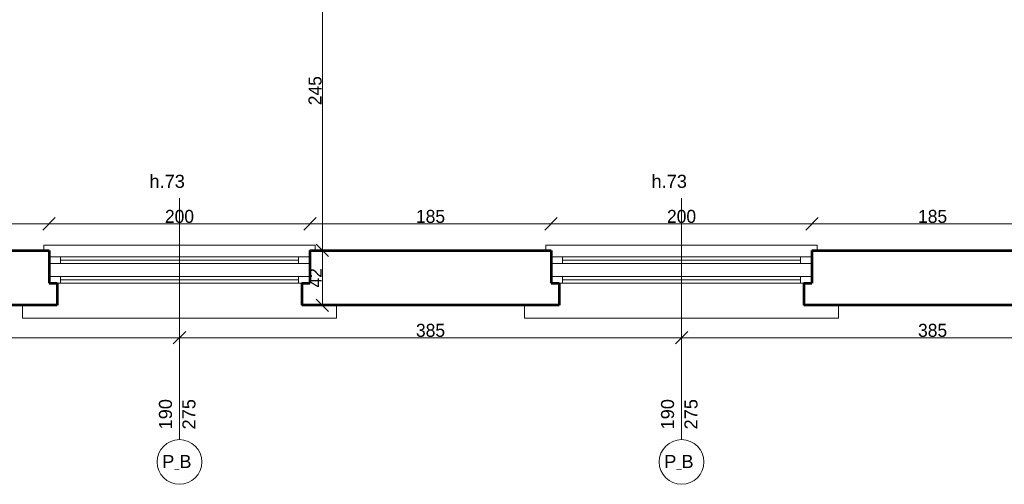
# Model space of a CAD drawing. Header units: inches. Extents: x -21887 to 84279, y -131485 to 67836.
# Tile 222 of 256: x 35205 to 42756, y 50788 to 54350. Entities that reach past the tile are written whole.
import ezdxf

# ---------------------------------------------------------------- set-up
doc = ezdxf.new("R2010")
doc.units = ezdxf.units.IN
doc.header["$MEASUREMENT"] = 0
doc.layers.get('0').update_dxf_attribs({"lineweight": 13})
doc.layers.get('Defpoints').update_dxf_attribs({"lineweight": 13})
for name, color, linetype, lineweight in [('AI_MURY', 7, 'Continuous', 53), ('Dimensioning', 7, 'Continuous', 13), ('DRZWI', 7, 'Continuous', 13)]:
    doc.layers.add(name, color=color, linetype=linetype, lineweight=lineweight)
doc.styles.add('GENERATED_STYLE_7', font='txt')
doc.styles.add('Style-Courier New', font='txt')
doc.dimstyles.new('Dimstyle_4', dxfattribs={"dimtxt": 100, "dimasz": 95, "dimexe": 0, "dimexo": 0, "dimgap": 0.09, "dimtad": 1, "dimdec": 0, "dimlfac": 0.1, "dimzin": 0, "dimdsep": 46, "dimlunit": 5, "dimtxsty": 'GENERATED_STYLE_7', "dimblk": 'ARROWHEAD_6', "dimcen": 0.09, "dimclrd": 161, "dimclre": 161, "dimclrt": 7, "dimadec": 0, "dimazin": 0, "dimtfac": 1, "dimtdec": 0, "dimtmove": 0, "dimatfit": 3, "dimfxl": 0, "dimtolj": 1, "dimtzin": 0, "dimarcsym": 0})
doc.dimstyles.new('Dimstyle_5', dxfattribs={"dimtxt": 100, "dimasz": 95, "dimexe": 0.18, "dimexo": 0, "dimgap": 0.09, "dimtad": 1, "dimtih": 1, "dimtoh": 1, "dimdec": 0, "dimlfac": 0.1, "dimzin": 0, "dimdsep": 46, "dimlunit": 5, "dimtxsty": 'GENERATED_STYLE_7', "dimblk": 'ARROWHEAD_6', "dimcen": 0.09, "dimclrd": 161, "dimclre": 161, "dimclrt": 7, "dimadec": 0, "dimazin": 0, "dimtfac": 1, "dimtdec": 0, "dimtmove": 0, "dimatfit": 3, "dimfxl": 0, "dimtolj": 1, "dimtzin": 0, "dimarcsym": 0})

# ---------------------------------------------------------------- blocks, each defined once
blk = doc.blocks.new('ARROWHEAD_6')
at = {"color": 0, "linetype": 'Continuous'}
for p, q in [((0, 0), (-1, 0)), ((-0.5, -0.5), (0.5, 0.5))]:
    blk.add_line(p, q, dxfattribs=at)
blk = doc.blocks.new('*U1093')
at = {"layer": 'Defpoints', "color": 0, "linetype": 'Continuous'}
for p in [(32580.5, 51911.2), (36430.5, 51911.2), (36430.5, 51911.2)]:
    blk.add_point(p, dxfattribs=at)
at = {"layer": 'Dimensioning', "color": 161, "linetype": 'Continuous', "lineweight": -2}
for p, q in [((32580.5, 51911.2), (32580.5, 51911.4)), ((32675.5, 51911.2), (36335.5, 51911.2)), ((36430.5, 51911.2), (36430.5, 51911.4))]:
    blk.add_line(p, q, dxfattribs=at)
at = {"layer": 'Dimensioning', "color": 161, "linetype": 'Continuous', "lineweight": -2, "xscale": 95, "yscale": 95, "zscale": 95, "rotation": 180}
blk.add_blockref('ARROWHEAD_6', (32580.5, 51911.2), dxfattribs=at)
at = {"layer": 'Dimensioning', "color": 161, "linetype": 'Continuous', "lineweight": -2, "xscale": 95, "yscale": 95, "zscale": 95}
blk.add_blockref('ARROWHEAD_6', (36430.5, 51911.2), dxfattribs=at)
at = {"layer": 'Dimensioning', "color": 7, "linetype": 'Continuous', "insert": (34505.5, 51967.5), "char_height": 100, "attachment_point": 5, "style": 'GENERATED_STYLE_7'}
blk.add_mtext('385', dxfattribs=at)
blk = doc.blocks.new('*D2055')
at = {"layer": 'Defpoints'}
for p in [(32580.5, 51911.2), (34505.5, 51911.2), (36430.5, 51911.2), (36430.5, 51911.2)]:
    blk.add_point(p, dxfattribs=at)
at = {"layer": 'Dimensioning', "color": 161, "linetype": 'Continuous'}
blk.add_blockref('*U1093', (0, 0), dxfattribs=at)
blk = doc.blocks.new('*U1094')
at = {"layer": 'Defpoints', "color": 0, "linetype": 'Continuous'}
for p in [(36430.5, 51911.2), (40280.5, 51911.2), (40280.5, 51911.2)]:
    blk.add_point(p, dxfattribs=at)
at = {"layer": 'Dimensioning', "color": 161, "linetype": 'Continuous', "lineweight": -2}
for p, q in [((36430.5, 51911.2), (36430.5, 51911.4)), ((36525.5, 51911.2), (40185.5, 51911.2)), ((40280.5, 51911.2), (40280.5, 51911.4))]:
    blk.add_line(p, q, dxfattribs=at)
at = {"layer": 'Dimensioning', "color": 161, "linetype": 'Continuous', "lineweight": -2, "xscale": 95, "yscale": 95, "zscale": 95, "rotation": 180}
blk.add_blockref('ARROWHEAD_6', (36430.5, 51911.2), dxfattribs=at)
at = {"layer": 'Dimensioning', "color": 161, "linetype": 'Continuous', "lineweight": -2, "xscale": 95, "yscale": 95, "zscale": 95}
blk.add_blockref('ARROWHEAD_6', (40280.5, 51911.2), dxfattribs=at)
at = {"layer": 'Dimensioning', "color": 7, "linetype": 'Continuous', "insert": (38355.5, 51967.5), "char_height": 100, "attachment_point": 5, "style": 'GENERATED_STYLE_7'}
blk.add_mtext('385', dxfattribs=at)
blk = doc.blocks.new('*D2056')
at = {"layer": 'Defpoints'}
for p in [(36430.5, 51911.2), (38355.5, 51911.2), (40280.5, 51911.2), (40280.5, 51911.2)]:
    blk.add_point(p, dxfattribs=at)
at = {"layer": 'Dimensioning', "color": 161, "linetype": 'Continuous'}
blk.add_blockref('*U1094', (0, 0), dxfattribs=at)
blk = doc.blocks.new('*U1095')
at = {"layer": 'Defpoints', "color": 0, "linetype": 'Continuous'}
for p in [(40280.5, 51911.2), (44130.5, 51911.2), (44130.5, 51911.2)]:
    blk.add_point(p, dxfattribs=at)
at = {"layer": 'Dimensioning', "color": 161, "linetype": 'Continuous', "lineweight": -2}
for p, q in [((40280.5, 51911.2), (40280.5, 51911.4)), ((40375.5, 51911.2), (44035.5, 51911.2)), ((44130.5, 51911.2), (44130.5, 51911.4))]:
    blk.add_line(p, q, dxfattribs=at)
at = {"layer": 'Dimensioning', "color": 161, "linetype": 'Continuous', "lineweight": -2, "xscale": 95, "yscale": 95, "zscale": 95, "rotation": 180}
blk.add_blockref('ARROWHEAD_6', (40280.5, 51911.2), dxfattribs=at)
at = {"layer": 'Dimensioning', "color": 161, "linetype": 'Continuous', "lineweight": -2, "xscale": 95, "yscale": 95, "zscale": 95}
blk.add_blockref('ARROWHEAD_6', (44130.5, 51911.2), dxfattribs=at)
at = {"layer": 'Dimensioning', "color": 7, "linetype": 'Continuous', "insert": (42205.5, 51967.5), "char_height": 100, "attachment_point": 5, "style": 'GENERATED_STYLE_7'}
blk.add_mtext('385', dxfattribs=at)
blk = doc.blocks.new('*D2057')
at = {"layer": 'Defpoints'}
for p in [(40280.5, 51911.2), (42205.5, 51911.2), (44130.5, 51911.2), (44130.5, 51911.2)]:
    blk.add_point(p, dxfattribs=at)
at = {"layer": 'Dimensioning', "color": 161, "linetype": 'Continuous'}
blk.add_blockref('*U1095', (0, 0), dxfattribs=at)
blk = doc.blocks.new('*U348')
at = {"layer": 'Defpoints', "color": 0, "linetype": 'Continuous'}
for p in [(37527, 52580.7), (37527, 52580.7), (37527, 52160.7)]:
    blk.add_point(p, dxfattribs=at)
at = {"layer": 'Dimensioning', "color": 161, "linetype": 'Continuous', "lineweight": -2}
blk.add_line((37527, 52255.7), (37527, 52485.7), dxfattribs=at)
at = {"layer": 'Dimensioning', "color": 161, "linetype": 'Continuous', "lineweight": -2, "xscale": 95, "yscale": 95, "zscale": 95}
for p, rotation in [((37527, 52580.7), 90), ((37527, 52160.7), 270)]:
    blk.add_blockref('ARROWHEAD_6', p, dxfattribs=dict(at, rotation=rotation))
at = {"layer": 'Dimensioning', "color": 7, "linetype": 'Continuous', "insert": (37472, 52370.7), "char_height": 100, "attachment_point": 5, "rotation": 90, "style": 'GENERATED_STYLE_7'}
blk.add_mtext('42', dxfattribs=at)
blk = doc.blocks.new('*D2294')
at = {"layer": 'Defpoints'}
for p in [(37527, 52580.7), (37527, 52580.7), (37527, 52370.7), (37527, 52160.7)]:
    blk.add_point(p, dxfattribs=at)
at = {"layer": 'Dimensioning', "color": 161, "linetype": 'Continuous'}
blk.add_blockref('*U348', (0, 0), dxfattribs=at)
blk = doc.blocks.new('*U349')
at = {"layer": 'Defpoints', "color": 0, "linetype": 'Continuous'}
for p in [(37527, 55030.7), (37527, 55030.7), (37527, 52580.7)]:
    blk.add_point(p, dxfattribs=at)
at = {"layer": 'Dimensioning', "color": 161, "linetype": 'Continuous', "lineweight": -2}
blk.add_line((37527, 52675.7), (37527, 54935.7), dxfattribs=at)
at = {"layer": 'Dimensioning', "color": 161, "linetype": 'Continuous', "lineweight": -2, "xscale": 95, "yscale": 95, "zscale": 95}
for p, rotation in [((37527, 55030.7), 90), ((37527, 52580.7), 270)]:
    blk.add_blockref('ARROWHEAD_6', p, dxfattribs=dict(at, rotation=rotation))
at = {"layer": 'Dimensioning', "color": 7, "linetype": 'Continuous', "insert": (37470.7, 53805.7), "char_height": 100, "attachment_point": 5, "rotation": 90, "style": 'GENERATED_STYLE_7'}
blk.add_mtext('245', dxfattribs=at)
blk = doc.blocks.new('*D2295')
at = {"layer": 'Defpoints'}
for p in [(37527, 55030.7), (37527, 55030.7), (37527, 53805.7), (37527, 52580.7)]:
    blk.add_point(p, dxfattribs=at)
at = {"layer": 'Dimensioning', "color": 161, "linetype": 'Continuous'}
blk.add_blockref('*U349', (0, 0), dxfattribs=at)
blk = doc.blocks.new('*U1622')
at = {"layer": 'Defpoints', "color": 0, "linetype": 'Continuous'}
for p in [(35430.5, 52784.8), (33580.5, 52580.7), (35430.5, 52580.7)]:
    blk.add_point(p, dxfattribs=at)
at = {"layer": 'Dimensioning', "color": 161, "linetype": 'Continuous', "lineweight": -2}
for p, q in [((33580.5, 52784.6), (33580.5, 52785)), ((33675.5, 52784.8), (35335.5, 52784.8)), ((35430.5, 52784.6), (35430.5, 52785))]:
    blk.add_line(p, q, dxfattribs=at)
at = {"layer": 'Dimensioning', "color": 161, "linetype": 'Continuous', "lineweight": -2, "xscale": 95, "yscale": 95, "zscale": 95, "rotation": 180}
blk.add_blockref('ARROWHEAD_6', (33580.5, 52784.8), dxfattribs=at)
at = {"layer": 'Dimensioning', "color": 161, "linetype": 'Continuous', "lineweight": -2, "xscale": 95, "yscale": 95, "zscale": 95}
blk.add_blockref('ARROWHEAD_6', (35430.5, 52784.8), dxfattribs=at)
at = {"layer": 'Dimensioning', "color": 7, "linetype": 'Continuous', "insert": (34505.5, 52841.1), "char_height": 100, "attachment_point": 5, "style": 'GENERATED_STYLE_7'}
blk.add_mtext('185', dxfattribs=at)
blk = doc.blocks.new('*D3300')
at = {"layer": 'Defpoints'}
for p in [(34505.5, 52784.8), (35430.5, 52784.8), (33580.5, 52580.7), (35430.5, 52580.7)]:
    blk.add_point(p, dxfattribs=at)
at = {"layer": 'Dimensioning', "color": 161, "linetype": 'Continuous'}
blk.add_blockref('*U1622', (0, 0), dxfattribs=at)
blk = doc.blocks.new('*U1623')
at = {"layer": 'Defpoints', "color": 0, "linetype": 'Continuous'}
for p in [(37430.5, 52784.8), (35430.5, 52580.7), (37430.5, 52580.7)]:
    blk.add_point(p, dxfattribs=at)
at = {"layer": 'Dimensioning', "color": 161, "linetype": 'Continuous', "lineweight": -2}
for p, q in [((35430.5, 52784.6), (35430.5, 52785)), ((35525.5, 52784.8), (37335.5, 52784.8)), ((37430.5, 52784.6), (37430.5, 52785))]:
    blk.add_line(p, q, dxfattribs=at)
at = {"layer": 'Dimensioning', "color": 161, "linetype": 'Continuous', "lineweight": -2, "xscale": 95, "yscale": 95, "zscale": 95, "rotation": 180}
blk.add_blockref('ARROWHEAD_6', (35430.5, 52784.8), dxfattribs=at)
at = {"layer": 'Dimensioning', "color": 161, "linetype": 'Continuous', "lineweight": -2, "xscale": 95, "yscale": 95, "zscale": 95}
blk.add_blockref('ARROWHEAD_6', (37430.5, 52784.8), dxfattribs=at)
at = {"layer": 'Dimensioning', "color": 7, "linetype": 'Continuous', "insert": (36430.5, 52841.1), "char_height": 100, "attachment_point": 5, "style": 'GENERATED_STYLE_7'}
blk.add_mtext('200', dxfattribs=at)
blk = doc.blocks.new('*D3301')
at = {"layer": 'Defpoints'}
for p in [(36430.5, 52784.8), (37430.5, 52784.8), (35430.5, 52580.7), (37430.5, 52580.7)]:
    blk.add_point(p, dxfattribs=at)
at = {"layer": 'Dimensioning', "color": 161, "linetype": 'Continuous'}
blk.add_blockref('*U1623', (0, 0), dxfattribs=at)
blk = doc.blocks.new('*U1624')
at = {"layer": 'Defpoints', "color": 0, "linetype": 'Continuous'}
for p in [(39280.5, 52784.8), (37430.5, 52580.7), (39280.5, 52580.7)]:
    blk.add_point(p, dxfattribs=at)
at = {"layer": 'Dimensioning', "color": 161, "linetype": 'Continuous', "lineweight": -2}
for p, q in [((37430.5, 52784.6), (37430.5, 52785)), ((37525.5, 52784.8), (39185.5, 52784.8)), ((39280.5, 52784.6), (39280.5, 52785))]:
    blk.add_line(p, q, dxfattribs=at)
at = {"layer": 'Dimensioning', "color": 161, "linetype": 'Continuous', "lineweight": -2, "xscale": 95, "yscale": 95, "zscale": 95, "rotation": 180}
blk.add_blockref('ARROWHEAD_6', (37430.5, 52784.8), dxfattribs=at)
at = {"layer": 'Dimensioning', "color": 161, "linetype": 'Continuous', "lineweight": -2, "xscale": 95, "yscale": 95, "zscale": 95}
blk.add_blockref('ARROWHEAD_6', (39280.5, 52784.8), dxfattribs=at)
at = {"layer": 'Dimensioning', "color": 7, "linetype": 'Continuous', "insert": (38355.5, 52841.1), "char_height": 100, "attachment_point": 5, "style": 'GENERATED_STYLE_7'}
blk.add_mtext('185', dxfattribs=at)
blk = doc.blocks.new('*D3302')
at = {"layer": 'Defpoints'}
for p in [(38355.5, 52784.8), (39280.5, 52784.8), (37430.5, 52580.7), (39280.5, 52580.7)]:
    blk.add_point(p, dxfattribs=at)
at = {"layer": 'Dimensioning', "color": 161, "linetype": 'Continuous'}
blk.add_blockref('*U1624', (0, 0), dxfattribs=at)
blk = doc.blocks.new('*U1625')
at = {"layer": 'Defpoints', "color": 0, "linetype": 'Continuous'}
for p in [(41280.5, 52784.8), (39280.5, 52580.7), (41280.5, 52580.7)]:
    blk.add_point(p, dxfattribs=at)
at = {"layer": 'Dimensioning', "color": 161, "linetype": 'Continuous', "lineweight": -2}
for p, q in [((39280.5, 52784.6), (39280.5, 52785)), ((39375.5, 52784.8), (41185.5, 52784.8)), ((41280.5, 52784.6), (41280.5, 52785))]:
    blk.add_line(p, q, dxfattribs=at)
at = {"layer": 'Dimensioning', "color": 161, "linetype": 'Continuous', "lineweight": -2, "xscale": 95, "yscale": 95, "zscale": 95, "rotation": 180}
blk.add_blockref('ARROWHEAD_6', (39280.5, 52784.8), dxfattribs=at)
at = {"layer": 'Dimensioning', "color": 161, "linetype": 'Continuous', "lineweight": -2, "xscale": 95, "yscale": 95, "zscale": 95}
blk.add_blockref('ARROWHEAD_6', (41280.5, 52784.8), dxfattribs=at)
at = {"layer": 'Dimensioning', "color": 7, "linetype": 'Continuous', "insert": (40280.5, 52841.1), "char_height": 100, "attachment_point": 5, "style": 'GENERATED_STYLE_7'}
blk.add_mtext('200', dxfattribs=at)
blk = doc.blocks.new('*D3303')
at = {"layer": 'Defpoints'}
for p in [(40280.5, 52784.8), (41280.5, 52784.8), (39280.5, 52580.7), (41280.5, 52580.7)]:
    blk.add_point(p, dxfattribs=at)
at = {"layer": 'Dimensioning', "color": 161, "linetype": 'Continuous'}
blk.add_blockref('*U1625', (0, 0), dxfattribs=at)
blk = doc.blocks.new('*U1626')
at = {"layer": 'Defpoints', "color": 0, "linetype": 'Continuous'}
for p in [(43130.5, 52784.8), (41280.5, 52580.7), (43130.5, 52580.7)]:
    blk.add_point(p, dxfattribs=at)
at = {"layer": 'Dimensioning', "color": 161, "linetype": 'Continuous', "lineweight": -2}
for p, q in [((41280.5, 52784.6), (41280.5, 52785)), ((41375.5, 52784.8), (43035.5, 52784.8)), ((43130.5, 52784.6), (43130.5, 52785))]:
    blk.add_line(p, q, dxfattribs=at)
at = {"layer": 'Dimensioning', "color": 161, "linetype": 'Continuous', "lineweight": -2, "xscale": 95, "yscale": 95, "zscale": 95, "rotation": 180}
blk.add_blockref('ARROWHEAD_6', (41280.5, 52784.8), dxfattribs=at)
at = {"layer": 'Dimensioning', "color": 161, "linetype": 'Continuous', "lineweight": -2, "xscale": 95, "yscale": 95, "zscale": 95}
blk.add_blockref('ARROWHEAD_6', (43130.5, 52784.8), dxfattribs=at)
at = {"layer": 'Dimensioning', "color": 7, "linetype": 'Continuous', "insert": (42205.5, 52841.1), "char_height": 100, "attachment_point": 5, "style": 'GENERATED_STYLE_7'}
blk.add_mtext('185', dxfattribs=at)
blk = doc.blocks.new('*D3304')
at = {"layer": 'Defpoints'}
for p in [(42205.5, 52784.8), (43130.5, 52784.8), (41280.5, 52580.7), (43130.5, 52580.7)]:
    blk.add_point(p, dxfattribs=at)
at = {"layer": 'Dimensioning', "color": 161, "linetype": 'Continuous'}
blk.add_blockref('*U1626', (0, 0), dxfattribs=at)

msp = doc.modelspace()

# ---------------------------------------------------------------- linework, layer by layer
at = {"layer": 'AI_MURY', "color": 7, "linetype": 'Continuous'}
for p, q in [((33580.5, 52580.7), (35430.5, 52580.7)), ((35430.5, 52580.7), (35430.5, 52330.7)), ((37430.5, 52580.7), (39280.5, 52580.7)), ((37430.5, 52580.7), (37430.5, 52330.7)), ((39280.5, 52580.7), (39280.5, 52330.7)), ((41280.5, 52580.7), (43130.5, 52580.7)), ((41280.5, 52580.7), (41280.5, 52330.7)), ((35430.5, 52330.7), (35493, 52330.7)), ((35493, 52330.7), (35493, 52160.7)), ((37368, 52330.7), (37368, 52160.7)), ((37368, 52330.7), (37430.5, 52330.7)), ((39280.5, 52330.7), (39343, 52330.7)), ((39343, 52330.7), (39343, 52160.7)), ((41218, 52330.7), (41218, 52160.7)), ((41218, 52330.7), (41280.5, 52330.7)), ((35493, 52160.7), (33518, 52160.7)), ((39343, 52160.7), (37368, 52160.7)), ((43193, 52160.7), (41218, 52160.7))]:
    msp.add_line(p, q, dxfattribs=at)
at = {"layer": 'DRZWI', "color": 220, "linetype": 'Continuous'}
for p, q in [((36430.5, 51130.3), (36430.5, 52981.1)), ((40280.5, 51130.3), (40280.5, 52981.1)), ((35518, 52530.7), (35430.5, 52530.7)), ((35518, 52480.7), (35430.5, 52480.7)), ((35518, 52530.7), (35518, 52480.7)), ((35518, 52530.7), (37343, 52530.7)), ((35518, 52505.7), (37343, 52505.7)), ((35518, 52480.7), (37343, 52480.7)), ((37343, 52530.7), (37430.5, 52530.7)), ((37343, 52530.7), (37343, 52480.7)), ((37343, 52480.7), (37430.5, 52480.7)), ((39368, 52530.7), (39280.5, 52530.7)), ((39368, 52480.7), (39280.5, 52480.7)), ((39368, 52530.7), (39368, 52480.7)), ((39368, 52530.7), (41193, 52530.7)), ((39368, 52505.7), (41193, 52505.7)), ((39368, 52480.7), (41193, 52480.7)), ((41193, 52530.7), (41280.5, 52530.7)), ((41193, 52530.7), (41193, 52480.7)), ((41193, 52480.7), (41280.5, 52480.7)), ((35518, 52380.7), (35430.5, 52380.7)), ((35518, 52330.7), (35493, 52330.7)), ((35518, 52380.7), (35518, 52330.7)), ((35518, 52380.7), (37343, 52380.7)), ((35518, 52355.7), (37343, 52355.7)), ((35518, 52330.7), (37343, 52330.7)), ((37343, 52380.7), (37430.5, 52380.7)), ((37343, 52380.7), (37343, 52330.7)), ((37343, 52330.7), (37368, 52330.7)), ((39368, 52380.7), (39280.5, 52380.7)), ((39368, 52330.7), (39343, 52330.7)), ((39368, 52380.7), (39368, 52330.7)), ((39368, 52380.7), (41193, 52380.7)), ((39368, 52355.7), (41193, 52355.7)), ((39368, 52330.7), (41193, 52330.7)), ((41193, 52380.7), (41280.5, 52380.7)), ((41193, 52380.7), (41193, 52330.7)), ((41193, 52330.7), (41218, 52330.7))]:
    msp.add_line(p, q, dxfattribs=at)
at = {"layer": 'DRZWI', "color": 251, "linetype": 'Continuous'}
for p, q in [((35390.5, 52620.7), (37470.5, 52620.7)), ((35390.5, 52580.7), (35390.5, 52620.7)), ((37470.5, 52580.7), (37470.5, 52620.7)), ((39240.5, 52620.7), (41320.5, 52620.7)), ((39240.5, 52580.7), (39240.5, 52620.7)), ((41320.5, 52580.7), (41320.5, 52620.7)), ((35226.6, 52060.7), (35226.6, 52160.7)), ((37634.4, 52060.7), (37634.4, 52160.7)), ((39076.6, 52060.7), (39076.6, 52160.7)), ((41484.4, 52060.7), (41484.4, 52160.7)), ((35226.6, 52060.7), (37634.4, 52060.7)), ((39076.6, 52060.7), (41484.4, 52060.7))]:
    msp.add_line(p, q, dxfattribs=at)
at = {"layer": 'DRZWI', "color": 220, "linetype": 'Continuous'}
for centre in [(36430.5, 50959), (40280.5, 50959)]:
    msp.add_circle(centre, 171.3, dxfattribs=at)

# ---------------------------------------------------------------- texts
at = {"layer": 'DRZWI', "color": 220, "char_height": 100, "attachment_point": 1, "style": 'GENERATED_STYLE_7'}
for s, insert, width in [('\\fArial|b0|i0|c238|p39;h.73', (36200.1, 53160.7), 460.863), ('\\fArial|b0|i0|c238|p39;h.73', (40050.1, 53160.7), 460.863), ('\\fArial|b0|i0|c238|p39;P\\H50.000000;_\\H100.000000;B', (36297.7, 51012.6), 460.117), ('\\fArial|b0|i0|c238|p39;P\\H50.000000;_\\H100.000000;B', (40147.7, 51012.6), 460.117)]:
    msp.add_mtext(s, dxfattribs=dict(at, insert=insert, width=width))
at = {"layer": 'DRZWI', "color": 220, "char_height": 100, "width": 355.178, "attachment_point": 1, "rotation": 90, "line_spacing_factor": 1.079165, "style": 'GENERATED_STYLE_7'}
for insert in [(36272.9, 51208.2), (40122.9, 51208.2)]:
    msp.add_mtext('\\fArial|b0|i0|c238|p39;190\\P275', dxfattribs=dict(at, insert=insert))

# ---------------------------------------------------------------- dimensions: what is measured, and where the dimension line sits
at = {"layer": 'Dimensioning', "color": 161, "linetype": 'Continuous'}
for base, p1, p2, picture, middle in [((37527, 55030.7), (37527, 52580.7), (37527, 55030.7), '*D2295', (37527, 53805.7)), ((37527, 52580.7), (37527, 52160.7), (37527, 52580.7), '*D2294', (37527, 52370.7))]:
    dim = msp.add_linear_dim(base=base, p1=p1, p2=p2, angle=90, dimstyle='Dimstyle_4', override={"dimtxsty": 'Style-Courier New', "dimclrd": 0, "dimclre": 161, "dimlwe": 0}, dxfattribs=at)
    dim.commit()
    dim.dimension.update_dxf_attribs({"geometry": picture, "text_midpoint": middle, "dimtype": 128})
for base, p1, p2, picture, middle in [((35430.5, 52784.8), (33580.5, 52580.7), (35430.5, 52580.7), '*D3300', (34505.5, 52784.8)), ((37430.5, 52784.8), (35430.5, 52580.7), (37430.5, 52580.7), '*D3301', (36430.5, 52784.8)), ((39280.5, 52784.8), (37430.5, 52580.7), (39280.5, 52580.7), '*D3302', (38355.5, 52784.8)), ((41280.5, 52784.8), (39280.5, 52580.7), (41280.5, 52580.7), '*D3303', (40280.5, 52784.8)), ((43130.5, 52784.8), (41280.5, 52580.7), (43130.5, 52580.7), '*D3304', (42205.5, 52784.8)), ((36430.5, 51911.2), (32580.5, 51911.2), (36430.5, 51911.2), '*D2055', (34505.5, 51911.2)), ((40280.5, 51911.2), (36430.5, 51911.2), (40280.5, 51911.2), '*D2056', (38355.5, 51911.2)), ((44130.5, 51911.2), (40280.5, 51911.2), (44130.5, 51911.2), '*D2057', (42205.5, 51911.2))]:
    dim = msp.add_linear_dim(base=base, p1=p1, p2=p2, dimstyle='Dimstyle_5', override={"dimtxsty": 'Style-Courier New', "dimclrd": 0, "dimclre": 161, "dimlwe": 0}, dxfattribs=at)
    dim.commit()
    dim.dimension.update_dxf_attribs({"geometry": picture, "text_midpoint": middle, "dimtype": 128})

doc.saveas('drawing.dxf')
